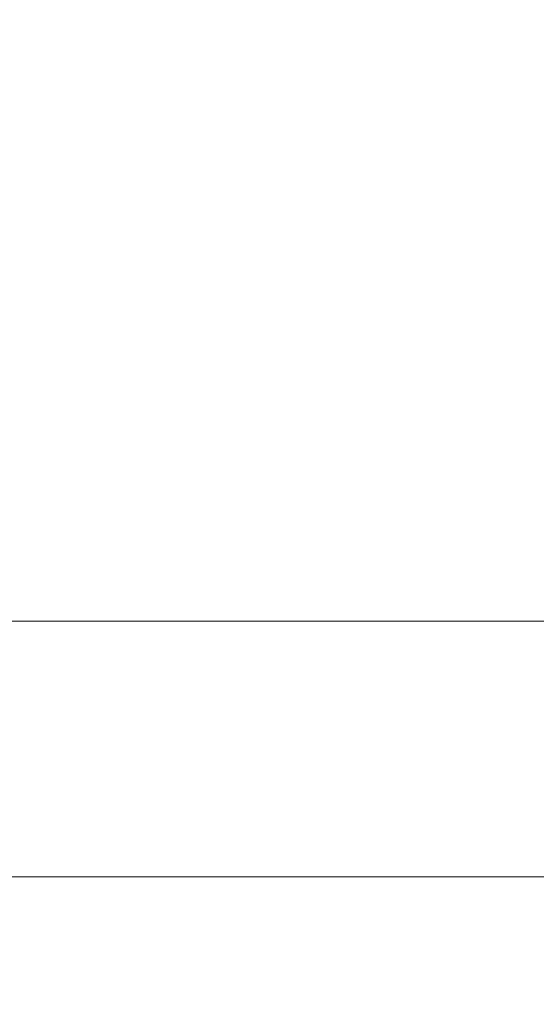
# Model space of a CAD drawing. Header units: millimetres. Extents: x 0 to 630, y 0 to 297.
# Tile 9 of 22: x 65 to 99, y 233 to 297. Entities that reach past the tile are written whole.
import ezdxf

# ---------------------------------------------------------------- set-up
doc = ezdxf.new("R2010")
doc.units = ezdxf.units.MM
doc.linetypes.add('K5LT_THIN', pattern=[0])
doc.layers.add('Системный слой', color=7, linetype='Continuous')

msp = doc.modelspace()

# ---------------------------------------------------------------- linework, layer by layer
at = {"layer": 'Системный слой', "color": 7, "linetype": 'K5LT_THIN', "lineweight": 18}
for p, q in [((109.55453, 258.10467), (46.32187, 258.10467)), ((114.48198, 241.58376), (46.32187, 241.58376))]:
    msp.add_line(p, q, dxfattribs=at)

doc.saveas('drawing.dxf')
